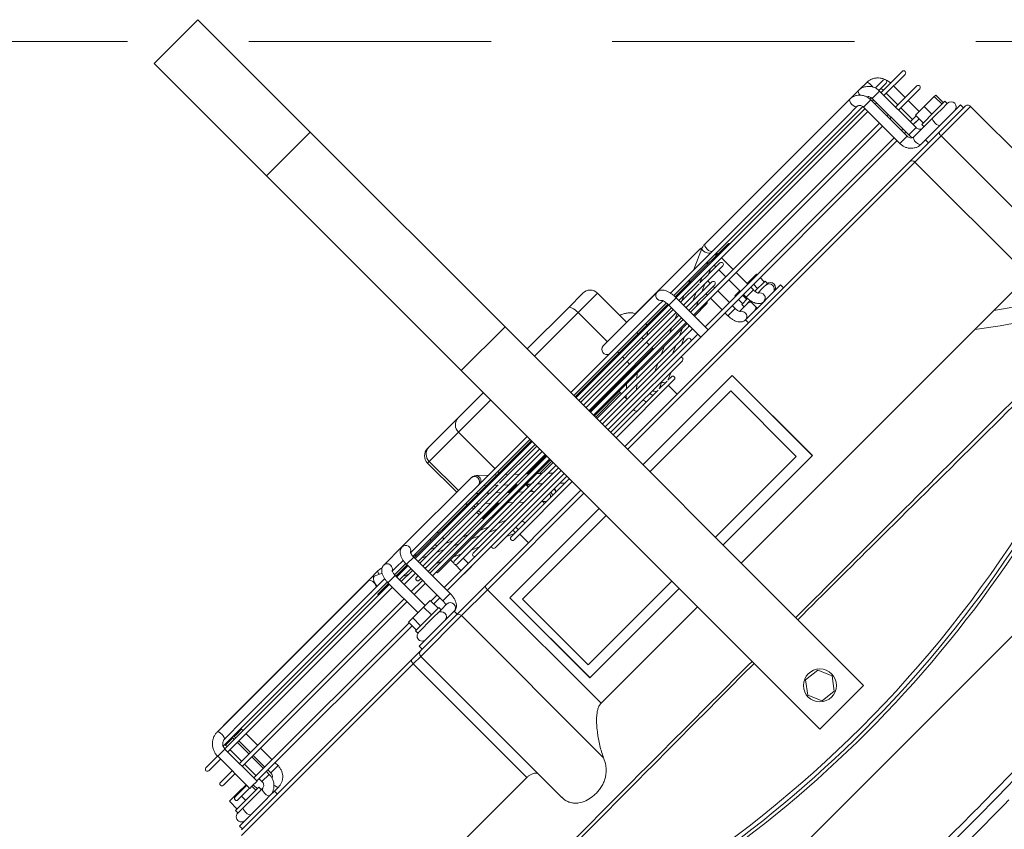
# Model space of a CAD drawing. Header units: millimetres. Extents: x -96593 to 66336, y -23969 to 7139.
# Tile 107 of 256: x -90397 to -90356, y -666 to -632. Entities that reach past the tile are written whole.
import ezdxf

# ---------------------------------------------------------------- set-up
doc = ezdxf.new("R2010")
doc.units = ezdxf.units.MM
doc.linetypes.add('DASHED', pattern=[0.75, 0.5, -0.25])
doc.layers.add('mm_punktwstawienia', color=1, linetype='Continuous', lineweight=50)
doc.layers.add('PG_PODCIĄGI', color=1, linetype='DASHED', lineweight=18)

# ---------------------------------------------------------------- blocks, each defined once
blk = doc.blocks.new('W_Gorny')
at = {"color": 7, "linetype": 'Continuous', "lineweight": 13}
for p, q in [((143.801, 251.724), (146.801, 251.724)), ((143.801, 244.007), (143.801, 251.724)), ((146.801, 244.007), (146.801, 251.724)), ((146.801, 244.007), (143.801, 244.007)), ((143.801, 230.641), (143.801, 244.007)), ((146.801, 230.641), (146.801, 244.007)), ((143.801, 230.641), (146.801, 230.641)), ((143.801, 230.641), (143.801, 206.024)), ((146.801, 230.641), (146.801, 206.024)), ((139.97, 229.124), (140.968, 229.124)), ((140.968, 229.124), (143.801, 229.124)), ((146.801, 229.124), (148.537, 229.124)), ((148.537, 229.124), (150.546, 229.124)), ((150.546, 229.124), (150.633, 229.124)), ((139.47, 228.624), (139.47, 226.614)), ((140.8, 228.624), (139.47, 228.624)), ((143.801, 228.624), (140.8, 228.624)), ((140.8, 228.624), (140.8, 226.614)), ((149.008, 228.624), (146.801, 228.624)), ((151.017, 228.624), (149.008, 228.624)), ((149.008, 228.624), (149.008, 226.124)), ((151.017, 226.624), (151.017, 228.624)), ((151.133, 228.624), (151.017, 228.624)), ((151.133, 226.624), (151.133, 228.624)), ((123.446, 226.614), (123.017, 226.614)), ((124.155, 226.624), (123.553, 226.624)), ((134.088, 226.624), (124.155, 226.624)), ((135.351, 226.124), (134.358, 226.567)), ((138.886, 226.624), (134.468, 226.624)), ((141.083, 226.614), (137.383, 226.614)), ((154.871, 226.624), (150.146, 226.624)), ((156.135, 226.624), (154.871, 226.624)), ((156.846, 226.567), (156.476, 226.402)), ((157.116, 226.624), (156.515, 226.624)), ((167.05, 226.624), (157.116, 226.624)), ((157.116, 226.624), (157.155, 226.608)), ((167.586, 226.614), (157.174, 226.614)), ((167.148, 226.614), (167.05, 226.624)), ((167.05, 226.624), (167.08, 226.614)), ((122.878, 226.124), (122.351, 226.124)), ((124.155, 226.124), (124.886, 226.124)), ((136.965, 226.124), (124.886, 226.124)), ((137.48, 226.114), (137.603, 226.114)), ((143.801, 226.124), (137.678, 226.124)), ((154.522, 226.124), (146.801, 226.124)), ((149.895, 226.521), (149.472, 226.124)), ((154.523, 226.124), (154.794, 226.124)), ((155.787, 226.124), (155.318, 226.124)), ((155.787, 226.124), (156.058, 226.124)), ((166.905, 226.124), (156.584, 226.124)), ((157.143, 226.132), (157.117, 226.124)), ((166.967, 226.114), (167.586, 226.114)), ((122.852, 225.774), (121.401, 225.774)), ((122.351, 225.924), (122.841, 225.924)), ((122.852, 225.874), (122.852, 223.374)), ((123.209, 225.874), (122.852, 225.874)), ((123.352, 225.874), (123.209, 225.874)), ((123.351, 225.924), (123.457, 225.924)), ((123.352, 223.374), (123.352, 225.874)), ((123.453, 225.774), (123.352, 225.774)), ((123.453, 225.874), (123.453, 223.374)), ((123.453, 225.874), (123.953, 225.874)), ((123.949, 225.924), (136.933, 225.924)), ((123.953, 223.374), (123.953, 225.874)), ((136.928, 225.774), (123.953, 225.774)), ((134.165, 225.832), (133.307, 225.832)), ((133.97, 225.924), (134.178, 225.831)), ((134.003, 225.874), (134.003, 225.832)), ((134.003, 225.874), (134.082, 225.874)), ((134.177, 225.832), (134.165, 225.832)), ((134.767, 225.832), (134.205, 225.832)), ((134.571, 225.924), (134.779, 225.832)), ((136.924, 225.832), (134.767, 225.832)), ((136.007, 225.832), (135.8, 225.924)), ((136.932, 225.764), (136.932, 223.564)), ((136.932, 225.764), (136.956, 225.764)), ((136.956, 225.764), (137.432, 225.764)), ((143.801, 225.832), (137.427, 225.832)), ((143.801, 225.774), (137.43, 225.774)), ((137.432, 223.564), (137.432, 225.764)), ((137.435, 225.924), (143.801, 225.924)), ((138.883, 225.832), (138.86, 225.924)), ((139.47, 225.924), (139.47, 225.832)), ((140.8, 225.924), (140.8, 225.832)), ((146.801, 225.924), (154.84, 225.924)), ((149.794, 225.832), (146.801, 225.832)), ((154.835, 225.774), (146.801, 225.774)), ((149.008, 225.924), (149.008, 225.832)), ((149.258, 225.924), (149.159, 225.832)), ((151.053, 225.832), (149.794, 225.832)), ((149.891, 225.832), (149.989, 225.924)), ((150.522, 225.924), (150.424, 225.832)), ((151.121, 225.832), (151.053, 225.832)), ((154.835, 225.832), (151.121, 225.832)), ((151.155, 225.832), (151.254, 225.924)), ((154.803, 225.924), (154.595, 225.832)), ((154.835, 225.874), (154.835, 223.374)), ((155.335, 225.874), (154.835, 225.874)), ((155.404, 225.924), (155.335, 225.893)), ((155.335, 223.374), (155.335, 225.874)), ((156.1, 225.832), (155.335, 225.832)), ((156.1, 225.774), (155.335, 225.774)), ((155.336, 225.924), (156.105, 225.924)), ((156.1, 225.874), (156.1, 223.814)), ((156.1, 225.874), (156.124, 225.874)), ((156.124, 225.874), (156.6, 225.874)), ((156.599, 225.909), (156.633, 225.924)), ((156.6, 223.814), (156.6, 225.874)), ((157.295, 225.832), (156.6, 225.832)), ((167.915, 225.774), (156.6, 225.774)), ((156.605, 225.924), (167.871, 225.924)), ((166.65, 225.874), (166.65, 225.774)), ((166.65, 225.874), (167.007, 225.874)), ((167.007, 225.874), (167.15, 225.874)), ((167.15, 225.874), (167.147, 225.924)), ((167.15, 225.774), (167.15, 225.874)), ((167.251, 225.874), (167.251, 225.774)), ((167.751, 225.874), (167.251, 225.874)), ((167.751, 225.874), (167.748, 225.924)), ((167.751, 225.774), (167.751, 225.874)), ((167.902, 225.764), (167.902, 223.564)), ((167.902, 225.764), (168.259, 225.764)), ((168.259, 225.764), (168.402, 225.764)), ((168.402, 223.564), (168.402, 225.764)), ((169.201, 225.774), (168.417, 225.774)), ((121.401, 225.574), (122.852, 225.574)), ((122.201, 225.574), (122.201, 224.774)), ((122.701, 224.774), (122.701, 225.574)), ((123.352, 225.574), (123.453, 225.574)), ((123.953, 225.574), (136.932, 225.574)), ((134.003, 225.574), (134.003, 224.774)), ((135.004, 225.459), (134.235, 225.459)), ((134.235, 225.259), (136.932, 225.259)), ((134.503, 225.459), (134.503, 225.574)), ((134.503, 224.774), (134.503, 225.259)), ((134.756, 225.574), (135.018, 225.457)), ((135.015, 225.459), (135.004, 225.459)), ((135.605, 225.459), (135.045, 225.459)), ((135.267, 225.259), (135.267, 225.085)), ((135.357, 225.574), (135.618, 225.458)), ((135.464, 225.259), (135.853, 225.085)), ((136.932, 225.459), (135.658, 225.459)), ((135.767, 225.085), (135.767, 225.124)), ((136.065, 225.259), (136.454, 225.085)), ((136.845, 225.459), (136.585, 225.574)), ((137.432, 225.574), (143.801, 225.574)), ((143.801, 225.459), (137.432, 225.459)), ((137.432, 225.259), (143.801, 225.259)), ((137.683, 225.085), (137.432, 225.197)), ((139.47, 225.574), (139.47, 225.459)), ((139.47, 225.259), (139.47, 225.085)), ((140.8, 225.574), (140.8, 225.459)), ((140.8, 225.259), (140.8, 225.085)), ((146.801, 225.574), (154.835, 225.574)), ((149.357, 225.459), (146.801, 225.459)), ((146.801, 225.259), (154.835, 225.259)), ((148.547, 225.259), (148.362, 225.085)), ((148.884, 225.574), (148.761, 225.459)), ((149.094, 225.085), (149.279, 225.259)), ((150.635, 225.459), (149.458, 225.459)), ((149.492, 225.459), (149.616, 225.574)), ((149.812, 225.259), (149.627, 225.085)), ((150.149, 225.574), (150.025, 225.459)), ((150.358, 225.085), (150.543, 225.259)), ((154.835, 225.459), (150.729, 225.459)), ((150.757, 225.459), (150.88, 225.574)), ((151.017, 225.459), (151.017, 225.574)), ((151.017, 225.085), (151.017, 225.259)), ((151.133, 225.459), (151.133, 225.574)), ((151.133, 225.085), (151.133, 225.259)), ((153.309, 225.259), (152.92, 225.085)), ((153.171, 225.574), (153.171, 225.459)), ((153.171, 225.259), (153.171, 225.197)), ((153.91, 225.259), (153.521, 225.085)), ((153.671, 225.459), (153.671, 225.574)), ((154.017, 225.574), (153.758, 225.459)), ((154.619, 225.574), (154.359, 225.459)), ((154.75, 225.085), (154.835, 225.124)), ((155.335, 225.574), (156.1, 225.574)), ((156.1, 225.459), (155.335, 225.459)), ((155.335, 225.259), (156.1, 225.259)), ((155.588, 225.459), (155.847, 225.574)), ((156.6, 225.574), (167.902, 225.574)), ((166.65, 225.574), (166.65, 224.774)), ((167.15, 224.774), (167.15, 225.574)), ((167.251, 225.574), (167.251, 224.774)), ((167.751, 224.774), (167.751, 225.574)), ((168.402, 225.574), (169.201, 225.574)), ((122.852, 224.774), (121.401, 224.774)), ((123.453, 224.774), (123.352, 224.774)), ((136.932, 224.774), (123.953, 224.774)), ((135.843, 225.085), (135.163, 225.085)), ((135.163, 224.885), (136.932, 224.885)), ((135.267, 224.885), (135.267, 224.774)), ((135.767, 224.774), (135.767, 224.885)), ((135.853, 225.085), (135.843, 225.085)), ((135.854, 225.085), (135.854, 225.085)), ((136.443, 225.085), (135.886, 225.085)), ((136.302, 224.885), (136.551, 224.774)), ((136.499, 225.085), (136.443, 225.085)), ((136.932, 225.085), (136.499, 225.085)), ((136.903, 224.885), (136.932, 224.873)), ((143.801, 225.085), (137.432, 225.085)), ((137.432, 224.885), (143.801, 224.885)), ((143.801, 224.774), (137.432, 224.774)), ((138.381, 224.774), (138.132, 224.885)), ((139.47, 224.885), (139.47, 224.824)), ((139.47, 224.824), (140.8, 224.824)), ((140.8, 224.885), (140.8, 224.824)), ((140.8, 224.824), (143.801, 224.824)), ((149.051, 225.085), (146.801, 225.085)), ((146.801, 224.885), (154.835, 224.885)), ((146.801, 224.824), (148.084, 224.824)), ((154.835, 224.774), (146.801, 224.774)), ((148.149, 224.885), (148.03, 224.774)), ((148.762, 224.774), (148.88, 224.885)), ((148.815, 224.824), (149.008, 224.824)), ((149.008, 224.885), (149.008, 224.824)), ((149.008, 224.824), (149.348, 224.824)), ((150.255, 225.085), (149.051, 225.085)), ((149.413, 224.885), (149.295, 224.774)), ((150.026, 224.774), (150.145, 224.885)), ((150.079, 224.824), (151.017, 224.824)), ((154.835, 225.085), (150.315, 225.085)), ((151.017, 224.824), (151.017, 224.885)), ((151.017, 224.824), (151.133, 224.824)), ((151.133, 224.824), (151.133, 224.885)), ((152.471, 224.885), (152.222, 224.774)), ((153.072, 224.885), (152.823, 224.774)), ((154.052, 224.774), (154.301, 224.885)), ((155.44, 225.085), (155.335, 225.085)), ((155.335, 224.885), (155.44, 224.885)), ((156.1, 224.774), (155.335, 224.774)), ((167.902, 224.774), (156.6, 224.774)), ((169.201, 224.774), (168.402, 224.774)), ((121.401, 224.574), (122.852, 224.574)), ((122.201, 224.574), (122.201, 223.814)), ((122.701, 223.774), (122.701, 224.574)), ((123.352, 224.574), (123.453, 224.574)), ((123.953, 224.574), (136.932, 224.574)), ((134.003, 224.574), (134.003, 223.774)), ((134.503, 223.774), (134.503, 224.574)), ((135.267, 224.574), (135.267, 223.774)), ((135.767, 223.774), (135.767, 224.574)), ((136.09, 224.512), (136.932, 224.512)), ((137.432, 224.574), (143.801, 224.574)), ((137.432, 224.512), (143.801, 224.512)), ((137.432, 224.382), (137.529, 224.339)), ((137.521, 224.339), (137.432, 224.339)), ((137.529, 224.339), (137.521, 224.339)), ((138.119, 224.339), (137.567, 224.339)), ((137.741, 224.512), (138.131, 224.339)), ((143.801, 224.339), (138.177, 224.339)), ((139.359, 224.339), (138.97, 224.512)), ((140.857, 224.512), (141.042, 224.339)), ((141.773, 224.339), (141.588, 224.512)), ((142.101, 224.424), (142.101, 224.339)), ((143.801, 224.424), (142.101, 224.424)), ((146.801, 224.574), (154.835, 224.574)), ((146.801, 224.512), (154.512, 224.512)), ((147.657, 224.424), (146.801, 224.424)), ((148.144, 224.339), (146.801, 224.339)), ((147.75, 224.512), (147.565, 224.339)), ((148.262, 224.339), (148.144, 224.339)), ((149.443, 224.339), (148.262, 224.339)), ((148.297, 224.339), (148.482, 224.512)), ((148.501, 224.424), (148.388, 224.424)), ((148.501, 224.339), (148.501, 224.424)), ((149.015, 224.512), (148.83, 224.339)), ((153.585, 224.339), (149.528, 224.339)), ((149.561, 224.339), (149.746, 224.512)), ((151.633, 224.512), (151.244, 224.339)), ((152.234, 224.512), (151.846, 224.339)), ((153.074, 224.339), (153.463, 224.512)), ((153.171, 224.382), (153.171, 224.339)), ((153.671, 224.289), (153.671, 224.512)), ((153.671, 223.774), (153.671, 224.189)), ((155.335, 224.574), (156.1, 224.574)), ((156.6, 224.574), (167.902, 224.574)), ((166.65, 224.574), (166.65, 223.774)), ((167.15, 223.774), (167.15, 224.574)), ((167.251, 224.574), (167.251, 223.774)), ((167.751, 223.774), (167.751, 224.574)), ((168.402, 224.574), (169.201, 224.574)), ((121.061, 223.814), (121.061, 223.284)), ((121.061, 223.814), (121.159, 223.814)), ((121.159, 223.814), (121.159, 223.284)), ((121.159, 223.814), (121.852, 223.814)), ((121.852, 223.814), (121.852, 223.284)), ((121.852, 223.814), (122.448, 223.814)), ((122.448, 223.814), (122.448, 223.284)), ((122.852, 223.774), (122.448, 223.774)), ((123.453, 223.774), (123.352, 223.774)), ((136.932, 223.774), (123.953, 223.774)), ((133.357, 223.814), (133.357, 223.774)), ((133.357, 223.814), (133.814, 223.814)), ((133.814, 223.814), (133.814, 223.774)), ((133.814, 223.814), (134.003, 223.814)), ((134.503, 223.814), (134.558, 223.814)), ((134.558, 223.814), (134.558, 223.774)), ((134.558, 223.814), (134.846, 223.814)), ((134.846, 223.814), (134.846, 223.774)), ((137.432, 224.139), (143.801, 224.139)), ((143.801, 223.774), (137.432, 223.774)), ((138.358, 223.966), (137.946, 223.966)), ((137.977, 224.139), (138.368, 223.965)), ((138.964, 223.966), (138.358, 223.966)), ((138.579, 224.139), (138.968, 223.966)), ((143.801, 223.966), (138.964, 223.966)), ((140.196, 223.966), (139.807, 224.139)), ((141.255, 224.139), (141.44, 223.966)), ((142.101, 224.031), (141.987, 224.139)), ((142.101, 224.139), (142.101, 223.966)), ((146.801, 224.139), (153.585, 224.139)), ((147.867, 223.966), (146.801, 223.966)), ((154.835, 223.774), (146.801, 223.774)), ((147.352, 224.139), (147.167, 223.966)), ((149.026, 223.966), (147.867, 223.966)), ((147.898, 223.966), (148.083, 224.139)), ((148.616, 224.139), (148.431, 223.966)), ((148.501, 224.031), (148.501, 224.139)), ((152.657, 223.966), (149.148, 223.966)), ((149.163, 223.966), (149.348, 224.139)), ((150.795, 224.139), (150.406, 223.966)), ((151.397, 224.139), (151.008, 223.966)), ((152.236, 223.966), (152.625, 224.139)), ((153.171, 224.139), (153.171, 223.774)), ((155.757, 223.774), (155.335, 223.774)), ((155.757, 223.814), (155.757, 223.284)), ((155.757, 223.814), (156.214, 223.814)), ((156.214, 223.814), (156.214, 223.284)), ((156.214, 223.814), (156.958, 223.814)), ((156.958, 223.814), (156.958, 223.284)), ((156.958, 223.814), (157.246, 223.814)), ((157.246, 223.814), (157.246, 223.284)), ((167.902, 223.774), (157.246, 223.774)), ((168.402, 223.814), (168.946, 223.814)), ((169.201, 223.774), (168.402, 223.774)), ((168.946, 223.814), (168.946, 223.774)), ((168.946, 223.814), (169.542, 223.814)), ((169.542, 223.814), (169.542, 223.284)), ((120.954, 223.284), (120.954, 223.124)), ((121.667, 223.284), (120.954, 223.284)), ((122.554, 223.284), (121.667, 223.284)), ((122.448, 223.574), (122.852, 223.574)), ((122.448, 223.564), (122.701, 223.564)), ((122.554, 223.124), (122.554, 223.284)), ((122.701, 223.564), (122.701, 223.574)), ((123.209, 223.374), (122.852, 223.374)), ((123.352, 223.374), (123.209, 223.374)), ((123.352, 223.574), (123.453, 223.574)), ((123.453, 223.374), (123.953, 223.374)), ((123.953, 223.574), (136.932, 223.574)), ((133.301, 223.284), (133.301, 223.124)), ((133.997, 223.284), (133.301, 223.284)), ((133.357, 223.574), (133.357, 223.284)), ((133.814, 223.574), (133.814, 223.284)), ((134.003, 223.574), (134.003, 223.374)), ((134.003, 223.374), (134.503, 223.374)), ((134.502, 223.284), (134.901, 223.284)), ((134.503, 223.374), (134.503, 223.574)), ((134.558, 223.574), (134.558, 223.284)), ((134.846, 223.574), (134.846, 223.284)), ((134.901, 223.124), (134.901, 223.284)), ((135.267, 223.574), (135.267, 223.374)), ((135.292, 223.374), (135.267, 223.374)), ((135.767, 223.374), (135.292, 223.374)), ((135.767, 223.374), (135.767, 223.574)), ((136.932, 223.564), (136.956, 223.564)), ((136.956, 223.564), (137.432, 223.564)), ((137.432, 223.574), (143.801, 223.574)), ((138.874, 223.392), (143.801, 223.392)), ((139.653, 223.392), (140.046, 223.217)), ((140.042, 223.219), (139.801, 223.219)), ((140.643, 223.219), (140.097, 223.219)), ((140.254, 223.392), (140.644, 223.219)), ((143.801, 223.219), (140.72, 223.219)), ((146.801, 223.574), (154.835, 223.574)), ((146.801, 223.392), (151.729, 223.392)), ((146.932, 223.219), (146.801, 223.219)), ((148.216, 223.219), (146.932, 223.219)), ((147.101, 223.219), (147.111, 223.228)), ((147.111, 223.228), (147.286, 223.392)), ((147.898, 223.374), (147.899, 223.392)), ((150.801, 223.219), (148.216, 223.219)), ((148.354, 223.211), (148.375, 223.228)), ((148.375, 223.228), (148.365, 223.219)), ((148.375, 223.228), (148.551, 223.392)), ((148.501, 223.219), (148.501, 223.346)), ((150.561, 223.219), (150.95, 223.392)), ((153.171, 223.574), (153.171, 223.564)), ((153.171, 223.564), (153.671, 223.564)), ((153.671, 223.564), (153.671, 223.574)), ((155.335, 223.374), (154.835, 223.374)), ((155.335, 223.574), (155.757, 223.574)), ((155.701, 223.284), (155.701, 223.124)), ((157.301, 223.284), (155.701, 223.284)), ((157.246, 223.574), (167.902, 223.574)), ((157.301, 223.124), (157.301, 223.284)), ((166.65, 223.574), (166.65, 223.374)), ((166.65, 223.374), (167.007, 223.374)), ((167.007, 223.374), (167.15, 223.374)), ((167.15, 223.374), (167.15, 223.574)), ((167.251, 223.574), (167.251, 223.374)), ((167.751, 223.374), (167.251, 223.374)), ((167.751, 223.374), (167.751, 223.574)), ((167.902, 223.564), (168.259, 223.564)), ((168.048, 223.284), (168.048, 223.124)), ((169.648, 223.284), (168.048, 223.284)), ((168.155, 223.564), (168.155, 223.284)), ((168.253, 223.564), (168.253, 223.284)), ((168.259, 223.564), (168.402, 223.564)), ((168.402, 223.574), (169.201, 223.574)), ((168.946, 223.574), (168.946, 223.284)), ((169.648, 223.124), (169.648, 223.284)), ((121.341, 223.124), (120.941, 223.124)), ((121.667, 223.124), (121.341, 223.124)), ((122.405, 223.124), (121.667, 223.124)), ((123.252, 223.124), (122.405, 223.124)), ((133.636, 223.124), (133.301, 223.124)), ((133.962, 223.124), (133.636, 223.124)), ((134.9, 223.124), (134.483, 223.124)), ((134.501, 222.624), (134.501, 223.124)), ((135.226, 223.124), (134.9, 223.124)), ((139.801, 223.019), (143.801, 223.019)), ((140.201, 223.019), (140.201, 222.424)), ((146.801, 223.019), (150.801, 223.019)), ((150.401, 222.424), (150.401, 223.019)), ((155.3, 223.124), (155.293, 223.124)), ((155.701, 223.124), (155.3, 223.124)), ((156.381, 223.124), (155.701, 223.124)), ((157.187, 223.124), (156.381, 223.124)), ((157.297, 223.124), (157.187, 223.124)), ((157.301, 223.124), (157.297, 223.124)), ((168.799, 223.124), (167.953, 223.124)), ((169.639, 223.124), (168.799, 223.124)), ((169.661, 223.124), (169.639, 223.124)), ((120.454, 222.424), (122.211, 222.424)), ((120.554, 222.624), (120.554, 222.424)), ((121.754, 222.624), (120.554, 222.624)), ((122.935, 222.624), (121.754, 222.624)), ((122.211, 222.424), (124.25, 222.424)), ((122.935, 222.624), (123.252, 222.624)), ((122.954, 222.424), (122.954, 222.624)), ((124.25, 222.424), (143.801, 222.424)), ((132.901, 222.624), (132.901, 222.424)), ((133.888, 222.624), (132.901, 222.624)), ((133.888, 222.624), (134.038, 222.624)), ((135.152, 222.624), (134.038, 222.624)), ((135.152, 222.624), (135.303, 222.624)), ((135.301, 222.424), (135.301, 222.624)), ((146.801, 222.424), (153.36, 222.424)), ((153.36, 222.424), (155.379, 222.424)), ((155.293, 222.624), (155.3, 222.624)), ((155.3, 222.624), (155.301, 222.624)), ((155.301, 222.624), (155.301, 222.424)), ((157.701, 222.624), (155.301, 222.624)), ((155.379, 222.424), (157.801, 222.424)), ((157.701, 222.424), (157.701, 222.624)), ((157.801, 222.424), (158.412, 222.424)), ((158.412, 222.424), (170.101, 222.424)), ((167.351, 222.624), (167.648, 222.624)), ((167.648, 222.624), (167.648, 222.424)), ((167.953, 222.624), (167.648, 222.624)), ((167.953, 222.624), (168.269, 222.624)), ((170.048, 222.624), (168.269, 222.624)), ((170.048, 222.424), (170.048, 222.624)), ((120.254, 222.224), (120.254, 212.138)), ((122.281, 222.224), (120.254, 222.224)), ((122.281, 213.337), (122.281, 222.224)), ((124.08, 222.224), (122.281, 222.224)), ((124.08, 222.224), (124.08, 214.424)), ((143.801, 222.224), (124.08, 222.224)), ((153.425, 222.224), (146.801, 222.224)), ((153.425, 214.424), (153.425, 222.224)), ((155.207, 222.224), (153.425, 222.224)), ((155.207, 222.224), (155.207, 212.464)), ((158.001, 222.224), (155.207, 222.224)), ((158.001, 212.543), (158.001, 222.224)), ((158.518, 222.224), (158.001, 222.224)), ((158.518, 222.224), (158.518, 214.424)), ((170.301, 222.224), (158.518, 222.224)), ((137.666, 221.174), (143.801, 221.174)), ((137.666, 215.674), (137.666, 221.174)), ((137.675, 215.674), (137.675, 221.174)), ((146.801, 221.174), (152.937, 221.174)), ((152.927, 215.674), (152.927, 221.174)), ((152.937, 221.174), (152.937, 215.674)), ((138.251, 216.193), (138.251, 220.693)), ((143.801, 220.693), (138.251, 220.693)), ((152.551, 220.693), (146.801, 220.693)), ((152.551, 216.193), (152.551, 220.693)), ((143.801, 216.193), (138.251, 216.193)), ((152.551, 216.193), (146.801, 216.193)), ((137.666, 215.674), (143.801, 215.674)), ((146.801, 215.674), (152.937, 215.674)), ((124.08, 214.424), (126.454, 214.424)), ((126.454, 214.424), (127.759, 214.424)), ((143.801, 214.424), (127.759, 214.424)), ((153.425, 214.424), (146.801, 214.424)), ((162.844, 214.424), (158.518, 214.424)), ((144.851, 208.125), (144.556, 207.435)), ((145.597, 208.214), (144.851, 208.125)), ((146.047, 207.614), (145.597, 208.214)), ((144.556, 207.435), (145.006, 206.834)), ((145.751, 206.924), (146.047, 207.614)), ((145.006, 206.834), (145.751, 206.924)), ((143.801, 206.024), (146.801, 206.024)), ((176.601, 202.624), (114.001, 202.624))]:
    blk.add_line(p, q, dxfattribs=at)
at = {"color": 7, "linetype": 'Continuous', "lineweight": 13, "flags": 128}
for points in [[(140.8, 228.624), (140.804, 228.722), (140.813, 228.816), (140.829, 228.902), (140.849, 228.978), (140.875, 229.04), (140.904, 229.086), (140.935, 229.115), (140.968, 229.124)], [(123.017, 226.614), (122.984, 226.595), (122.957, 226.541), (122.939, 226.46), (122.933, 226.364), (122.939, 226.269), (122.944, 226.239)], [(123.66, 226.402), (123.652, 226.47), (123.629, 226.551), (123.594, 226.605), (123.553, 226.624), (123.553, 226.624)], [(124.155, 226.624), (124.196, 226.605), (124.23, 226.551), (124.254, 226.47), (124.262, 226.374), (124.254, 226.279), (124.23, 226.198), (124.196, 226.143), (124.157, 226.124)], [(134.088, 226.624), (134.129, 226.605), (134.164, 226.551), (134.187, 226.47), (134.196, 226.374), (134.187, 226.279), (134.164, 226.198), (134.129, 226.143), (134.088, 226.124)], [(134.358, 226.567), (134.376, 226.553), (134.392, 226.502), (134.388, 226.427), (134.364, 226.338), (134.324, 226.249), (134.273, 226.174), (134.221, 226.124)], [(134.468, 226.624), (134.382, 226.605), (134.336, 226.578)], [(156.615, 226.464), (156.614, 226.47), (156.591, 226.551), (156.556, 226.605), (156.515, 226.624), (156.515, 226.624)], [(156.846, 226.567), (156.863, 226.57), (156.911, 226.553), (156.964, 226.502), (157.014, 226.427), (157.055, 226.338), (157.079, 226.249), (157.083, 226.174), (157.067, 226.124)], [(157.115, 226.541), (157.142, 226.595), (157.174, 226.614)], [(167.527, 226.541), (167.554, 226.595), (167.586, 226.614)], [(167.586, 226.114), (167.554, 226.133), (167.527, 226.188), (167.509, 226.269), (167.503, 226.364), (167.509, 226.46), (167.527, 226.541)], [(139.47, 224.824), (139.474, 224.785), (139.476, 224.774)], [(140.8, 224.824), (140.802, 224.785), (140.803, 224.774)], [(149.008, 224.824), (149.005, 224.785), (149.002, 224.774)], [(151.017, 224.824), (151.014, 224.785), (151.011, 224.774)], [(151.126, 224.774), (151.129, 224.785), (151.133, 224.824)], [(140.479, 223.219), (140.494, 223.279), (140.495, 223.285)], [(146.801, 223.253), (146.82, 223.237), (146.846, 223.219)], [(147.947, 223.219), (147.916, 223.279), (147.898, 223.374)], [(121.942, 223.124), (121.983, 223.105), (122.018, 223.051), (122.041, 222.97), (122.049, 222.874), (122.041, 222.779), (122.018, 222.698), (121.983, 222.643), (121.942, 222.624)], [(123.252, 223.124), (123.293, 223.105), (123.327, 223.051), (123.351, 222.97), (123.359, 222.874), (123.351, 222.779), (123.327, 222.698), (123.293, 222.643), (123.252, 222.624)], [(167.351, 222.624), (167.392, 222.643), (167.427, 222.698), (167.45, 222.779), (167.458, 222.846)], [(167.953, 223.124), (167.994, 223.105), (168.029, 223.051), (168.052, 222.97), (168.06, 222.874), (168.052, 222.779), (168.029, 222.698), (167.994, 222.643), (167.953, 222.624), (167.953, 222.624)], [(169.262, 223.124), (169.303, 223.105), (169.338, 223.051), (169.361, 222.97), (169.369, 222.874), (169.361, 222.779), (169.338, 222.698), (169.303, 222.643), (169.262, 222.624), (169.262, 222.624)], [(122.211, 222.424), (122.224, 222.421), (122.237, 222.409), (122.25, 222.391), (122.26, 222.366), (122.269, 222.335), (122.275, 222.301), (122.279, 222.263), (122.281, 222.224)], [(153.36, 222.424), (153.372, 222.421), (153.384, 222.409), (153.396, 222.391), (153.406, 222.366), (153.414, 222.335), (153.42, 222.301), (153.423, 222.263), (153.425, 222.224)], [(158.412, 222.424), (158.433, 222.421), (158.452, 222.409), (158.471, 222.391), (158.487, 222.366), (158.5, 222.335), (158.51, 222.301), (158.516, 222.263), (158.518, 222.224)], [(126.454, 214.424), (125.388, 213.67), (124.294, 212.992), (123.174, 212.393), (122.031, 211.874), (120.869, 211.436), (119.691, 211.081), (118.501, 210.81), (117.301, 210.624)], [(127.759, 214.424), (126.774, 213.674), (125.763, 212.999), (124.728, 212.401), (123.672, 211.882), (122.599, 211.444), (121.51, 211.088), (120.41, 210.814), (119.301, 210.624)]]:
    blk.add_lwpolyline(points, dxfattribs=at)
at = {"color": 7, "linetype": 'Continuous', "lineweight": 13}
blk.add_circle((145.301, 207.524), 0.8, dxfattribs=at)
for centre, radius, start, end in [((139.97, 228.624), 0.5, 90, 180), ((148.522, 228.638), 0.486, 358.348, 88.2476), ((150.531, 228.638), 0.486, 358.348, 88.2476), ((150.633, 228.624), 0.5, 0, 90), ((137.368, 226.362), 0.252, 303.6014, 86.5847), ((139.312, 226.494), 0.446, 141.735, 164.396), ((141.069, 226.363), 0.252, 288.4787, 86.8545), ((150.166, 226.374), 0.251, 94.6993, 265.3007), ((154.892, 226.372), 0.253, 94.1089, 241.7041), ((156.143, 226.39), 0.235, 92.028, 183.7471), ((122.351, 226.024), 0.1, 90, 270), ((150.085, 226.362), 0.248, 140.2199, 253.5838), ((156.161, 226.369), 0.252, 178.7136, 241.975), ((157.544, 226.368), 0.463, 158.0527, 211.7533), ((121.401, 225.674), 0.1, 90, 270), ((133.307, 225.732), 0.1, 90, 154.8807), ((157.295, 225.732), 0.1, 25.1193, 90), ((169.201, 225.674), 0.1, 270, 90), ((134.235, 225.359), 0.1, 90, 270), ((121.401, 224.674), 0.1, 90, 270), ((135.163, 224.985), 0.1, 90, 270), ((155.44, 224.985), 0.1, 270, 90), ((169.201, 224.674), 0.1, 270, 90), ((136.09, 224.612), 0.1, 202.1878, 270), ((137.018, 224.239), 0.1, 149.8476, 210.1524), ((141.901, 224.424), 0.2, 0, 26.0287), ((148.701, 224.424), 0.2, 153.9713, 180), ((153.585, 224.239), 0.1, 270, 90), ((154.512, 224.612), 0.1, 270, 337.8122), ((137.946, 223.866), 0.1, 90, 245.8404), ((152.657, 223.866), 0.1, 294.1596, 90), ((169.201, 223.674), 0.1, 270, 90), ((138.874, 223.492), 0.1, 124.8944, 270), ((139.801, 223.119), 0.1, 90, 270), ((139.854, 223.568), 0.504, 316.1607, 336.2596), ((140.469, 223.561), 0.49, 315.66, 339.8159), ((140.589, 223.372), 0.515, 342.6771, 2.2333), ((141.065, 223.369), 0.491, 342.1973, 2.7134), ((147.91, 223.374), 0.25, 175.8755, 218.3426), ((147.951, 223.373), 0.267, 175.8847, 215.2359), ((148.263, 223.466), 0.29, 194.6054, 238.1068), ((149.365, 223.37), 0.498, 342.3579, 2.5525), ((149.801, 223.372), 0.515, 342.6772, 2.2335), ((150.225, 223.28), 0.288, 347.8396, 23.0619), ((150.801, 223.119), 0.1, 270, 90), ((151.729, 223.492), 0.1, 270, 55.1056), ((120.941, 222.874), 0.25, 90, 270), ((133.348, 222.874), 0.25, 90, 270), ((133.436, 222.874), 0.251, 94.6993, 265.3007), ((134.059, 222.876), 0.253, 114.9048, 265.517), ((134.684, 222.903), 0.221, 91.1796, 145.8045), ((135.33, 222.88), 0.253, 119.6983, 181.2385), ((135.313, 222.861), 0.237, 176.7863, 267.4014), ((155.321, 222.874), 0.251, 96.518, 263.541), ((155.943, 222.874), 0.251, 94.6994, 265.3006), ((157.255, 222.874), 0.25, 270, 90), ((169.661, 222.874), 0.25, 270, 90), ((120.454, 222.224), 0.2, 90, 180), ((124.267, 222.238), 0.187, 95.057, 184.2914), ((134.684, 222.846), 0.221, 214.1971, 268.8196), ((155.394, 222.237), 0.188, 94.5109, 183.8928), ((157.801, 222.224), 0.2, 0, 90), ((145.301, 262.47), 57.8, 244.15669, 295.84331), ((145.301, 262.502), 58.2, 248.97043, 291.02957), ((145.301, 262.47), 58, 248.97043, 291.02957), ((145.301, 386.596), 189.5, 269.22898, 270.77102)]:
    blk.add_arc(centre, radius, start, end, dxfattribs=at)
for points, knots in [([(139.47, 227.093), (139.435, 227.081), (139.342, 227.049), (139.206, 226.972), (139.069, 226.876), (138.995, 226.802), (138.961, 226.768)], [0, 0, 0, 0, 0.181655, 0.480164, 0.765854, 1, 1, 1, 1]), ([(123.017, 226.614), (122.983, 226.613), (122.898, 226.61), (122.762, 226.577), (122.618, 226.512), (122.488, 226.419), (122.378, 226.302), (122.291, 226.165), (122.232, 226.012), (122.204, 225.876), (122.202, 225.793), (122.201, 225.764)], [0, 0, 0, 0, 0.077253, 0.199091, 0.320946, 0.442948, 0.565287, 0.688081, 0.811367, 0.935111, 1, 1, 1, 1]), ([(123.553, 226.624), (123.521, 226.623), (123.442, 226.62), (123.317, 226.586), (123.187, 226.52), (123.073, 226.428), (122.978, 226.313), (122.907, 226.179), (122.861, 226.031), (122.855, 225.927), (122.852, 225.874)], [0, 0, 0, 0, 0.0855141, 0.2142635, 0.3429291, 0.4719751, 0.6018345, 0.7327117, 0.864602, 1, 1, 1, 1]), ([(124.155, 226.624), (124.123, 226.623), (124.043, 226.62), (123.918, 226.586), (123.788, 226.52), (123.674, 226.428), (123.579, 226.313), (123.508, 226.179), (123.462, 226.031), (123.456, 225.927), (123.453, 225.874)], [0, 0, 0, 0, 0.085514, 0.214263, 0.342929, 0.471975, 0.601835, 0.732712, 0.864602, 1, 1, 1, 1]), ([(134.358, 226.567), (134.329, 226.578), (134.254, 226.608), (134.161, 226.623), (134.101, 226.624), (134.088, 226.624)], [0, 0, 0, 0, 0.3420236, 0.8649809, 1, 1, 1, 1]), ([(134.468, 226.624), (134.433, 226.622), (134.377, 226.618), (134.329, 226.593), (134.311, 226.584)], [0, 0, 0, 0, 0.6250924, 1, 1, 1, 1]), ([(137.383, 226.614), (137.351, 226.612), (137.287, 226.606), (137.203, 226.564), (137.134, 226.506), (137.076, 226.431), (137.025, 226.333), (136.983, 226.209), (136.952, 226.062), (136.935, 225.912), (136.933, 225.811), (136.932, 225.764)], [0, 0, 0, 0, 0.091252, 0.180263, 0.269244, 0.366322, 0.480951, 0.617608, 0.754599, 0.885388, 1, 1, 1, 1]), ([(150.146, 226.624), (150.111, 226.621), (150.044, 226.615), (149.959, 226.574), (149.915, 226.537), (149.895, 226.521)], [0, 0, 0, 0, 0.364541, 0.712981, 1, 1, 1, 1]), ([(155.335, 225.874), (155.335, 225.901), (155.334, 225.978), (155.319, 226.103), (155.286, 226.245), (155.236, 226.371), (155.171, 226.473), (155.094, 226.55), (155.006, 226.601), (154.929, 226.622), (154.883, 226.624), (154.871, 226.624)], [0, 0, 0, 0, 0.073045, 0.210809, 0.351522, 0.498881, 0.632573, 0.748462, 0.85598, 0.960138, 1, 1, 1, 1]), ([(156.6, 225.874), (156.599, 225.901), (156.598, 225.978), (156.583, 226.103), (156.55, 226.245), (156.5, 226.371), (156.436, 226.473), (156.359, 226.55), (156.271, 226.601), (156.193, 226.622), (156.147, 226.624), (156.135, 226.624)], [0, 0, 0, 0, 0.073045, 0.210809, 0.351522, 0.498881, 0.632573, 0.748462, 0.85598, 0.960137, 1, 1, 1, 1]), ([(156.515, 226.624), (156.483, 226.623), (156.407, 226.621), (156.334, 226.598), (156.291, 226.584)], [0, 0, 0, 0, 0.41905, 1, 1, 1, 1]), ([(157.116, 226.624), (157.084, 226.623), (157.004, 226.62), (156.914, 226.595), (156.858, 226.572), (156.846, 226.567)], [0, 0, 0, 0, 0.343702, 0.861185, 1, 1, 1, 1]), ([(168.402, 225.764), (168.401, 225.798), (168.398, 225.886), (168.367, 226.027), (168.304, 226.179), (168.213, 226.317), (168.099, 226.433), (167.965, 226.523), (167.817, 226.585), (167.688, 226.611), (167.611, 226.614), (167.586, 226.614)], [0, 0, 0, 0, 0.075554, 0.199859, 0.324375, 0.448815, 0.573006, 0.696785, 0.820041, 0.942755, 1, 1, 1, 1]), ([(123.352, 225.874), (123.352, 225.886), (123.354, 225.927), (123.372, 225.993), (123.414, 226.059), (123.457, 226.098), (123.484, 226.107), (123.492, 226.109)], [0, 0, 0, 0, 0.107845, 0.36208, 0.618474, 0.881138, 1, 1, 1, 1]), ([(123.953, 225.874), (123.953, 225.886), (123.955, 225.927), (123.973, 225.993), (124.015, 226.06), (124.069, 226.104), (124.117, 226.122), (124.145, 226.124), (124.155, 226.124)], [0, 0, 0, 0, 0.083591, 0.280649, 0.479379, 0.682969, 0.898515, 1, 1, 1, 1]), ([(137.432, 225.764), (137.432, 225.785), (137.433, 225.845), (137.441, 225.942), (137.457, 226.039), (137.477, 226.11), (137.492, 226.15), (137.504, 226.165), (137.5, 226.162), (137.5, 226.162)], [0, 0, 0, 0, 0.107705, 0.314187, 0.517093, 0.691358, 0.848755, 0.990468, 1, 1, 1, 1]), ([(137.603, 226.115), (137.608, 226.115), (137.622, 226.114), (137.643, 226.118), (137.662, 226.121), (137.674, 226.123), (137.681, 226.124), (137.685, 226.124), (137.685, 226.124), (137.683, 226.123), (137.682, 226.122)], [0, 0, 0, 0, 0.148616, 0.390785, 0.542393, 0.655788, 0.745687, 0.835969, 0.918436, 1, 1, 1, 1]), ([(154.778, 226.158), (154.778, 226.158), (154.775, 226.161), (154.786, 226.147), (154.802, 226.109), (154.82, 226.045), (154.833, 225.964), (154.835, 225.904), (154.835, 225.874)], [0, 0, 0, 0, 0.02601, 0.19302, 0.368742, 0.571328, 0.791881, 1, 1, 1, 1]), ([(156.043, 226.158), (156.042, 226.158), (156.039, 226.161), (156.05, 226.147), (156.066, 226.109), (156.084, 226.045), (156.097, 225.964), (156.099, 225.904), (156.1, 225.874)], [0, 0, 0, 0, 0.02601, 0.19302, 0.368742, 0.571328, 0.791881, 1, 1, 1, 1]), ([(157.545, 226.115), (157.541, 226.115), (157.534, 226.115), (157.519, 226.119), (157.505, 226.122), (157.493, 226.124), (157.482, 226.125), (157.473, 226.124), (157.465, 226.123), (157.458, 226.12), (157.456, 226.117), (157.457, 226.114), (157.463, 226.115), (157.464, 226.115)], [0, 0, 0, 0, 0.162267, 0.285888, 0.372376, 0.436539, 0.490555, 0.544685, 0.596979, 0.673851, 0.788095, 0.960645, 1, 1, 1, 1]), ([(165.083, 226.114), (165.079, 226.115), (165.072, 226.116), (165.055, 226.119), (165.042, 226.122), (165.029, 226.124), (165.018, 226.125), (165.009, 226.124), (165.002, 226.122), (164.995, 226.119), (164.994, 226.115), (164.999, 226.115), (165.002, 226.114)], [0, 0, 0, 0, 0.18345, 0.298187, 0.38171, 0.443801, 0.50634, 0.559731, 0.613265, 0.697356, 0.82451, 1, 1, 1, 1]), ([(166.967, 226.115), (166.964, 226.115), (166.959, 226.115), (166.945, 226.118), (166.93, 226.122), (166.918, 226.124), (166.907, 226.124), (166.898, 226.124), (166.892, 226.124), (166.89, 226.123), (166.89, 226.123)], [0, 0, 0, 0, 0.224073, 0.450816, 0.601861, 0.713994, 0.806081, 0.898447, 0.985553, 1, 1, 1, 1]), ([(167.586, 226.114), (167.598, 226.114), (167.642, 226.112), (167.715, 226.089), (167.797, 226.032), (167.859, 225.95), (167.896, 225.857), (167.9, 225.793), (167.902, 225.764)], [0, 0, 0, 0, 0.076232, 0.275815, 0.472592, 0.66304, 0.848345, 1, 1, 1, 1]), ([(122.701, 225.764), (122.702, 225.779), (122.704, 225.827), (122.715, 225.884), (122.735, 225.918), (122.739, 225.924)], [0, 0, 0, 0, 0.26008, 0.869474, 1, 1, 1, 1]), ([(134.005, 225.924), (134.004, 225.918), (134.003, 225.902), (134.003, 225.885), (134.003, 225.874)], [0, 0, 0, 0, 0.369825, 1, 1, 1, 1]), ([(134.221, 225.83), (134.218, 225.831), (134.208, 225.832), (134.194, 225.832), (134.182, 225.832), (134.176, 225.832), (134.178, 225.832), (134.178, 225.832)], [0, 0, 0, 0, 0.108324, 0.325506, 0.639413, 0.959446, 1, 1, 1, 1]), ([(153.161, 225.924), (153.163, 225.911), (153.167, 225.882), (153.168, 225.849), (153.168, 225.832)], [0, 0, 0, 0, 0.4677591, 1, 1, 1, 1]), ([(153.67, 225.832), (153.67, 225.837), (153.669, 225.868), (153.666, 225.899), (153.663, 225.924)], [0, 0, 0, 0, 0.151831, 1, 1, 1, 1]), ([(166.644, 225.924), (166.645, 225.921), (166.65, 225.905), (166.65, 225.888), (166.65, 225.874)], [0, 0, 0, 0, 0.205724, 1, 1, 1, 1]), ([(167.248, 225.916), (167.248, 225.916), (167.252, 225.903), (167.251, 225.888), (167.251, 225.874)], [0, 0, 0, 0, 0.036917, 1, 1, 1, 1]), ([(135.061, 225.457), (135.06, 225.457), (135.053, 225.458), (135.04, 225.459), (135.025, 225.459), (135.016, 225.459), (135.016, 225.458), (135.016, 225.458)], [0, 0, 0, 0, 0.045447, 0.213989, 0.471547, 0.740244, 1, 1, 1, 1]), ([(139.079, 225.574), (139.096, 225.56), (139.147, 225.515), (139.206, 225.481), (139.246, 225.459)], [0, 0, 0, 0, 0.32858, 1, 1, 1, 1]), ([(150.627, 225.457), (150.628, 225.457), (150.635, 225.458), (150.652, 225.459), (150.676, 225.459), (150.7, 225.459), (150.711, 225.458), (150.717, 225.458)], [0, 0, 0, 0, 0.045429, 0.213971, 0.471531, 0.740237, 1, 1, 1, 1]), ([(135.902, 225.084), (135.9, 225.084), (135.892, 225.085), (135.878, 225.085), (135.864, 225.085), (135.857, 225.085), (135.855, 225.085), (135.854, 225.085)], [0, 0, 0, 0, 0.070774, 0.285274, 0.613605, 0.956615, 1, 1, 1, 1]), ([(150.254, 225.085), (150.261, 225.085), (150.278, 225.085), (150.294, 225.085), (150.302, 225.085), (150.303, 225.085)], [0, 0, 0, 0, 0.404118, 0.933094, 1, 1, 1, 1]), ([(137.582, 224.338), (137.578, 224.338), (137.568, 224.339), (137.552, 224.339), (137.537, 224.338), (137.53, 224.339), (137.529, 224.339), (137.529, 224.339)], [0, 0, 0, 0, 0.101036, 0.297898, 0.596453, 0.906346, 1, 1, 1, 1]), ([(138.131, 224.339), (138.13, 224.339), (138.129, 224.339), (138.136, 224.338), (138.151, 224.339), (138.171, 224.339), (138.18, 224.339)], [0, 0, 0, 0, 0.050064, 0.313197, 0.673167, 1, 1, 1, 1]), ([(148.26, 224.338), (148.257, 224.338), (148.25, 224.339), (148.227, 224.338), (148.195, 224.338), (148.163, 224.339), (148.144, 224.339), (148.139, 224.338), (148.138, 224.337)], [0, 0, 0, 0, 0.128236, 0.324058, 0.591946, 0.862021, 0.985174, 1, 1, 1, 1]), ([(149.441, 224.339), (149.445, 224.339), (149.46, 224.339), (149.486, 224.338), (149.507, 224.339), (149.516, 224.339), (149.519, 224.339)], [0, 0, 0, 0, 0.145959, 0.509125, 0.886079, 1, 1, 1, 1]), ([(149.017, 223.964), (149.02, 223.965), (149.03, 223.966), (149.051, 223.966), (149.081, 223.965), (149.111, 223.965), (149.13, 223.966), (149.139, 223.966), (149.14, 223.964), (149.14, 223.964)], [0, 0, 0, 0, 0.070978, 0.197, 0.390625, 0.644342, 0.847275, 0.972714, 1, 1, 1, 1]), ([(122.852, 223.374), (122.851, 223.362), (122.85, 223.322), (122.831, 223.256), (122.79, 223.189), (122.736, 223.144), (122.688, 223.126), (122.659, 223.125), (122.65, 223.124)], [0, 0, 0, 0, 0.083591, 0.280649, 0.479378, 0.68297, 0.898514, 1, 1, 1, 1]), ([(123.252, 222.624), (123.283, 222.626), (123.363, 222.629), (123.488, 222.663), (123.618, 222.728), (123.732, 222.821), (123.827, 222.936), (123.898, 223.07), (123.944, 223.218), (123.95, 223.322), (123.953, 223.374)], [0, 0, 0, 0, 0.085514, 0.214264, 0.342929, 0.471975, 0.601835, 0.732712, 0.864603, 1, 1, 1, 1]), ([(123.453, 223.374), (123.453, 223.362), (123.451, 223.322), (123.433, 223.256), (123.391, 223.189), (123.337, 223.144), (123.289, 223.126), (123.261, 223.125), (123.252, 223.124)], [0, 0, 0, 0, 0.083591, 0.280649, 0.479378, 0.68297, 0.898516, 1, 1, 1, 1]), ([(123.313, 223.139), (123.321, 223.165), (123.347, 223.241), (123.35, 223.321), (123.352, 223.374)], [0, 0, 0, 0, 0.342735, 1, 1, 1, 1]), ([(134.003, 223.374), (134.003, 223.357), (134.002, 223.307), (133.993, 223.227), (133.974, 223.152), (133.956, 223.106), (133.943, 223.089), (133.946, 223.091), (133.947, 223.092)], [0, 0, 0, 0, 0.122391, 0.359202, 0.589706, 0.781015, 0.952242, 1, 1, 1, 1]), ([(134.038, 222.624), (134.073, 222.627), (134.14, 222.633), (134.23, 222.677), (134.306, 222.739), (134.371, 222.822), (134.426, 222.926), (134.468, 223.055), (134.494, 223.197), (134.503, 223.306), (134.503, 223.364), (134.503, 223.374)], [0, 0, 0, 0, 0.108579, 0.212362, 0.316738, 0.429403, 0.557145, 0.698981, 0.840637, 0.970983, 1, 1, 1, 1]), ([(135.267, 223.374), (135.267, 223.357), (135.266, 223.307), (135.257, 223.227), (135.238, 223.152), (135.22, 223.106), (135.208, 223.089), (135.21, 223.091), (135.211, 223.092)], [0, 0, 0, 0, 0.122391, 0.359202, 0.589706, 0.781015, 0.952242, 1, 1, 1, 1]), ([(135.303, 222.624), (135.337, 222.627), (135.404, 222.633), (135.495, 222.677), (135.57, 222.739), (135.635, 222.822), (135.69, 222.926), (135.732, 223.055), (135.759, 223.197), (135.767, 223.306), (135.767, 223.364), (135.767, 223.374)], [0, 0, 0, 0, 0.1085788, 0.2123619, 0.3167379, 0.4294035, 0.5571449, 0.6989808, 0.8406373, 0.9709833, 1, 1, 1, 1]), ([(142.172, 223.219), (142.183, 223.232), (142.209, 223.262), (142.225, 223.318), (142.232, 223.364), (142.229, 223.386), (142.228, 223.392)], [0, 0, 0, 0, 0.270756, 0.636793, 0.905016, 1, 1, 1, 1]), ([(154.835, 223.374), (154.836, 223.348), (154.837, 223.271), (154.852, 223.145), (154.885, 223.004), (154.935, 222.878), (154.999, 222.776), (155.076, 222.699), (155.164, 222.647), (155.242, 222.626), (155.288, 222.625), (155.3, 222.624)], [0, 0, 0, 0, 0.073044, 0.210809, 0.351522, 0.498881, 0.632573, 0.748461, 0.85598, 0.960138, 1, 1, 1, 1]), ([(155.377, 223.124), (155.374, 223.129), (155.366, 223.148), (155.351, 223.204), (155.338, 223.285), (155.336, 223.345), (155.335, 223.374)], [0, 0, 0, 0, 0.11037, 0.395873, 0.706699, 1, 1, 1, 1]), ([(166.65, 223.374), (166.651, 223.343), (166.654, 223.259), (166.684, 223.126), (166.746, 222.984), (166.835, 222.858), (166.947, 222.754), (167.077, 222.679), (167.214, 222.632), (167.307, 222.627), (167.351, 222.624)], [0, 0, 0, 0, 0.0817871, 0.2154349, 0.3494941, 0.4834788, 0.6169619, 0.7495132, 0.880845, 1, 1, 1, 1]), ([(167.287, 223.141), (167.281, 223.143), (167.256, 223.15), (167.215, 223.187), (167.172, 223.251), (167.152, 223.318), (167.15, 223.361), (167.15, 223.374)], [0, 0, 0, 0, 0.093821, 0.358595, 0.610635, 0.877003, 1, 1, 1, 1]), ([(167.251, 223.374), (167.252, 223.343), (167.255, 223.259), (167.285, 223.126), (167.348, 222.984), (167.437, 222.858), (167.549, 222.754), (167.678, 222.679), (167.815, 222.632), (167.908, 222.627), (167.953, 222.624)], [0, 0, 0, 0, 0.081787, 0.215435, 0.349494, 0.483479, 0.616962, 0.749513, 0.880845, 1, 1, 1, 1]), ([(167.953, 223.124), (167.945, 223.125), (167.917, 223.126), (167.871, 223.142), (167.816, 223.186), (167.774, 223.251), (167.753, 223.318), (167.752, 223.361), (167.751, 223.374)], [0, 0, 0, 0, 0.084433, 0.307489, 0.509832, 0.702444, 0.906005, 1, 1, 1, 1]), ([(155.207, 212.464), (155.127, 212.648), (155.029, 212.832), (154.859, 213.11), (154.799, 213.203), (154.702, 213.342), (154.669, 213.389), (154.6, 213.481), (154.565, 213.528), (154.458, 213.665), (154.383, 213.755), (154.264, 213.887), (154.223, 213.931), (154.138, 214.017), (154.095, 214.059), (154.005, 214.14), (153.958, 214.179), (153.862, 214.253), (153.812, 214.288), (153.708, 214.348), (153.655, 214.374), (153.541, 214.413), (153.483, 214.424), (153.425, 214.424)], [0, 0, 0, 0, 0.25, 0.25, 0.375, 0.375, 0.4375, 0.4375, 0.5, 0.5, 0.625, 0.625, 0.6875, 0.6875, 0.75, 0.75, 0.8125, 0.8125, 0.875, 0.875, 0.9375, 0.9375, 1, 1, 1, 1]), ([(158.518, 214.424), (158.465, 214.422), (158.361, 214.417), (158.182, 214.361), (158.059, 214.284), (158.008, 214.207), (158.001, 214.197)], [0, 0, 0, 0, 0.235012, 0.470097, 0.936112, 1, 1, 1, 1]), ([(155.207, 212.464), (155.264, 212.349), (155.355, 212.167), (155.541, 211.949), (155.712, 211.801), (155.9, 211.684), (156.099, 211.596), (156.316, 211.536), (156.533, 211.504), (156.743, 211.499), (157.003, 211.52), (157.313, 211.597), (157.573, 211.735), (157.745, 211.882), (157.859, 212.022), (157.943, 212.185), (157.995, 212.361), (157.996, 212.485), (157.997, 212.543)], [0, 0, 0, 0, 0.1027133, 0.1627555, 0.2227216, 0.2729688, 0.3231679, 0.3737308, 0.4242718, 0.4686869, 0.5131135, 0.6011173, 0.6972965, 0.7528253, 0.8083878, 0.8744658, 0.9405833, 1, 1, 1, 1]), ([(120.105, 210.649), (121.673, 210.651), (127.795, 210.66), (135.694, 210.686), (142.024, 210.682), (143.801, 210.681)], [0, 0, 0, 0, 0.198524, 0.775011, 1, 1, 1, 1]), ([(143.801, 210.541), (142.025, 210.535), (135.694, 210.516), (127.796, 210.464), (121.674, 210.453), (120.106, 210.451)], [0, 0, 0, 0, 0.224954, 0.801465, 1, 1, 1, 1]), ([(146.801, 210.679), (149.701, 210.678), (156, 210.675), (163.898, 210.659), (168.897, 210.651), (170.497, 210.649)], [0, 0, 0, 0, 0.367071, 0.797446, 1, 1, 1, 1]), ([(170.497, 210.451), (168.897, 210.453), (163.898, 210.461), (155.999, 210.513), (149.701, 210.532), (146.801, 210.541)], [0, 0, 0, 0, 0.202565, 0.632935, 1, 1, 1, 1]), ([(114.001, 200.505), (115.66, 200.24), (118.977, 199.709), (123.974, 199.082), (128.981, 198.579), (133.997, 198.212), (139.019, 197.978), (144.045, 197.878), (148.931, 197.91), (153.676, 198.063), (158.278, 198.323), (162.874, 198.695), (167.462, 199.182), (172.041, 199.773), (175.081, 200.261), (176.601, 200.505)], [0, 0, 0, 0, 0.080142, 0.160209, 0.240216, 0.320178, 0.400109, 0.480022, 0.559931, 0.633191, 0.70647, 0.77978, 0.853131, 0.926534, 1, 1, 1, 1])]:
    blk.add_open_spline(points, degree=3, knots=knots, dxfattribs=at)
for points in [[(114.001, 200.205), (123.455, 198.618), (132.999, 197.755), (142.551, 197.616)], [(142.551, 197.616), (144.385, 197.589), (146.218, 197.589), (148.051, 197.616)]]:
    blk.add_open_spline(points, degree=3, dxfattribs=at)
blk = doc.blocks.new('A$C2E197AD3')
at = {"layer": 'PG_PODCIĄGI', "color": 252, "ltscale": 20}
blk.add_lwpolyline([(924.843, 1687.5), (2778.843, 1687.5)], dxfattribs=at)
at = {"color": 252, "lineweight": 13, "xscale": -0.8500000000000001, "yscale": 0.8500000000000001, "zscale": 0.8500000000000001, "rotation": 44.99999999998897}
blk.add_blockref('W_Gorny', (1220.471, 1623.535), dxfattribs=at)

msp = doc.modelspace()

# ---------------------------------------------------------------- block references
at = {"layer": 'mm_punktwstawienia', "lineweight": 60}
msp.add_blockref('A$C2E197AD3', (-91372.024, -2320.702), dxfattribs=at)

doc.saveas('drawing.dxf')
